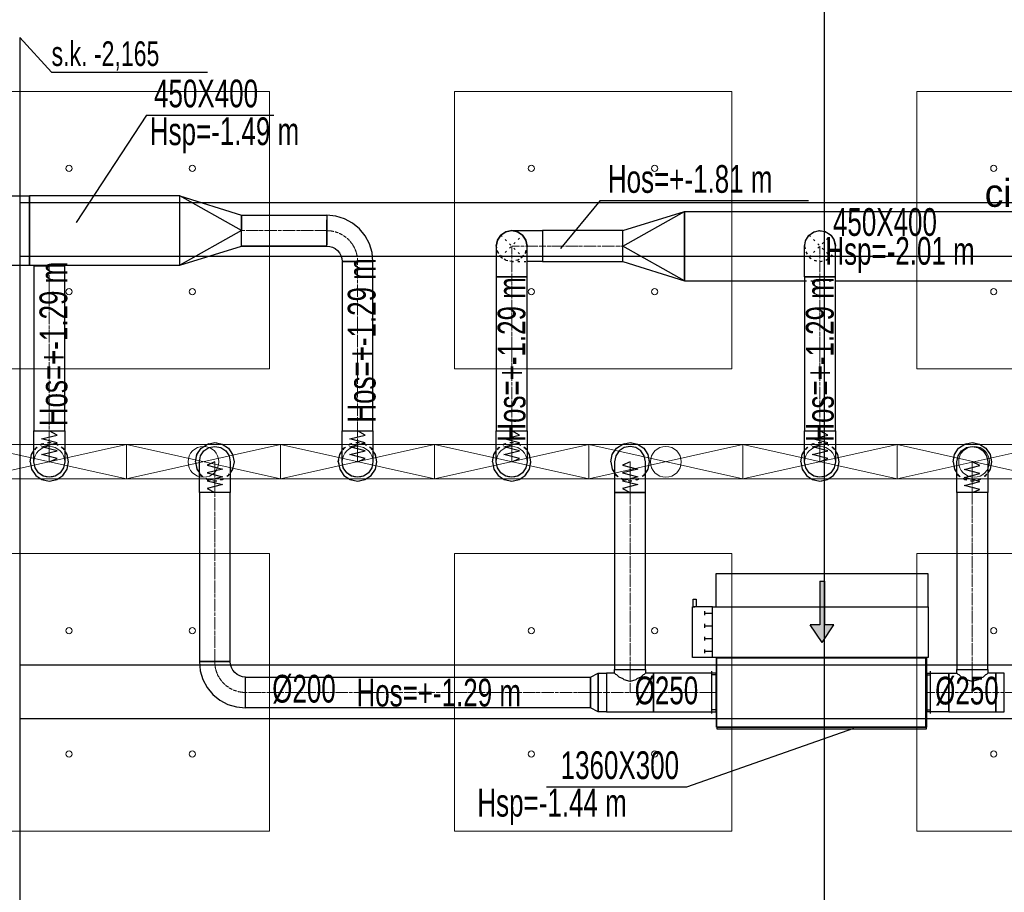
# Model space of a CAD drawing. Header units: centimetres. Extents: x -228435 to 46820, y -89367 to 152985.
# Tile 134 of 252: x -21760 to -15372, y 59203 to 64865. Entities that reach past the tile are written whole.
import ezdxf
from ezdxf.enums import TextEntityAlignment as Align

# ---------------------------------------------------------------- set-up
doc = ezdxf.new("R2010")
doc.units = ezdxf.units.CM
doc.header["$LTSCALE"] = 50
doc.header["$PDMODE"] = 35
doc.header["$PDSIZE"] = 0.1
for name, pattern in [('CADVENT_CENTERLINE', [9.9, 7.4, -1, 0.5, -1]), ('CADVENT_HIDDEN', [0.8, 0.25, -0.55]), ('Kondygnacja  -0_5$0$HIDDEN', [9.525, 6.35, -3.175]), ('Kondygnacja  -0_5$0$HIDDEN2', [4.7625, 3.175, -1.5875]), ('Osie rzutów$0$DASHDOT2', [12.7, 6.35, -3.175, 0, -3.175])]:
    doc.linetypes.add(name, pattern=pattern)
doc.layers.get('0').update_dxf_attribs({"color": 8})
doc.layers.get('DEFPOINTS').update_dxf_attribs({"color": 8})
for name, color, linetype in [('01-103-Went PP_poziom-0_5$0$L_Nawiew', 3, 'Continuous'), ('bgde-nawiewDETAILS', 1, 'Continuous'), ('bgde-nawiewEXP', 1, 'Continuous'), ('bgde-nawiewHIDDEN', 1, 'Continuous'), ('bgde-tekst', 7, 'Continuous'), ('bgde-wywiewSOL', 5, 'Continuous'), ('Kondygnacja  -0_5$0$ARCH_KONSTR_POWYŻEJ RZUTU', 8, 'Kondygnacja  -0_5$0$HIDDEN'), ('Kondygnacja  -0_5$0$ARCH_KONSTR_POWYŻEJ RZUTU_IST', 8, 'Kondygnacja  -0_5$0$HIDDEN2'), ('Osie rzutów$0$ARCH_INFO_OSIE_IST', 8, 'Osie rzutów$0$DASHDOT2'), ('Osie rzutów$0$ARCH_INFO_OSIE_OPISY_IST', 8, 'Continuous')]:
    doc.layers.add(name, color=color, linetype=linetype)
for name, color, linetype, lineweight in [('bgde-nawiewCEN', 7, 'Continuous', 13), ('bgde_AJ_specyfikacja', 2, 'Continuous', 30), ('bgde_nawiewnik', 11, 'Continuous', 5), ('Kondygnacja  -0_5$0$ARCH_INFO_WYMIARY', 8, 'Continuous', 9), ('SU Lampy kwadratowe  -05$0$ARCH_SUFITY_PODWIESZANE', 8, 'Continuous', 9)]:
    doc.layers.add(name, color=color, linetype=linetype, lineweight=lineweight)
doc.styles.add('Kondygnacja  -0_5$0$BIKTS', font='bikromsw.shx', dxfattribs={"width": 0.8})
doc.styles.add('Kondygnacja  -0_5$0$Romans', font='Romans.shx', dxfattribs={"width": 0.7})
doc.dimstyles.new('Kondygnacja  -0_5$0$Wymiary 1-100', dxfattribs={"dimtxt": 12, "dimasz": 10, "dimexe": 5, "dimexo": 0, "dimgap": 4, "dimtad": 1, "dimrnd": 0.5, "dimzin": 12, "dimdsep": 46, "dimtxsty": 'Kondygnacja  -0_5$0$Romans', "dimblk": 'Kondygnacja  -0_5$0$_Oblique', "dimcen": 10, "dimdle": 10, "dimclrt": 55, "dimazin": 0, "dimtfac": 1, "dimtmove": 1, "dimatfit": 3, "dimfxl": 0, "dimtolj": 1, "dimtzin": 0, "dimarcsym": 0})

# ---------------------------------------------------------------- blocks, each defined once
blk = doc.blocks.new('Osie rzutów')
at = {"layer": 'Osie rzutów$0$ARCH_INFO_OSIE_IST', "ltscale": 10}
blk.add_line((10460, 12510), (10460, 4623.26), dxfattribs=at)
blk = doc.blocks.new('SU Lampy kwadratowe  -05$0$moduł sufitu')
at = {"layer": 'SU Lampy kwadratowe  -05$0$ARCH_SUFITY_PODWIESZANE'}
for points in [[(60, -60), (240, -60), (240, -240), (60, -240)], [(360, -60), (540, -60), (540, -240), (360, -240)], [(60, -360), (240, -360), (240, -540), (60, -540)], [(360, -360), (540, -360), (540, -540), (360, -540)]]:
    blk.add_lwpolyline(points, close=True, dxfattribs=at)
for centre in [(110, -110), (190, -110), (410, -110), (490, -110), (110, -190), (190, -190), (410, -190), (490, -190), (110, -410), (190, -410), (410, -410), (490, -410), (110, -490), (190, -490), (410, -490), (490, -490)]:
    blk.add_circle(centre, 2, dxfattribs=at)
blk = doc.blocks.new('SU Lampy kwadratowe  -05')
at = {"layer": 'SU Lampy kwadratowe  -05$0$ARCH_SUFITY_PODWIESZANE'}
for p in [(9860, 11000), (10460, 11000)]:
    blk.add_blockref('SU Lampy kwadratowe  -05$0$moduł sufitu', p, dxfattribs=at)
blk = doc.blocks.new('Kondygnacja  -0_5$0$konstrukcja istniejąca -0.5')
at = {"layer": 'Kondygnacja  -0_5$0$ARCH_KONSTR_POWYŻEJ RZUTU_IST', "ltscale": 10}
for points in [[(9938, 10975), (9938, 9825)], [(9938, 10567.89), (10982, 10567.89)], [(10982, 10532.89), (9938, 10532.89)]]:
    blk.add_lwpolyline(points, dxfattribs=at)
at = {"layer": 'Kondygnacja  -0_5$0$ARCH_KONSTR_POWYŻEJ RZUTU_IST'}
blk.add_lwpolyline([(9938, 10975), (9958.69, 10952.53), (10059.84, 10952.53)], dxfattribs=at)
at = {"layer": 'Kondygnacja  -0_5$0$ARCH_KONSTR_POWYŻEJ RZUTU_IST', "ltscale": 10, "elevation": 0}
for points in [[(9938, 10867.89), (10982, 10867.89)], [(10982, 10832.89), (9938, 10832.89)]]:
    blk.add_lwpolyline(points, dxfattribs=at)
at = {"layer": 'Kondygnacja  -0_5$0$ARCH_KONSTR_POWYŻEJ RZUTU_IST', "style": 'Kondygnacja  -0_5$0$BIKTS', "width": 0.7}
blk.add_text('s.k. -2,165', height=16, dxfattribs=at).set_placement((9958.69, 10956.46))
blk = doc.blocks.new('Kondygnacja  -0_5$0$_Oblique')
at = {"color": 0, "linetype": 'ByBlock', "lineweight": -2}
blk.add_line((-0.5, -0.5), (0.5, 0.5), dxfattribs=at)
blk = doc.blocks.new('*D212')
at = {"layer": 'DEFPOINTS', "color": 0}
for p in [(-30586.3, 81900), (-30681.1, 12489.5), (9064, 12489.5)]:
    blk.add_point(p, dxfattribs=at)
at = {"layer": 'Kondygnacja  -0_5$0$ARCH_INFO_WYMIARY', "color": 0, "lineweight": -2}
for p, q in [((-30673.1, 81900), (-30686.1, 81900)), ((-30681.1, 81910), (-30681.1, 12479.5)), ((-30673.1, 12489.5), (-30686.1, 12489.5))]:
    blk.add_line(p, q, dxfattribs=at)
at = {"layer": 'Kondygnacja  -0_5$0$ARCH_INFO_WYMIARY', "color": 0, "lineweight": -2, "xscale": 10, "yscale": 10, "zscale": 10}
for p, rotation in [((-30681.1, 81900), 90), ((-30681.1, 12489.5), 270)]:
    blk.add_blockref('Kondygnacja  -0_5$0$_Oblique', p, dxfattribs=dict(at, rotation=rotation))
at = {"layer": 'Kondygnacja  -0_5$0$ARCH_INFO_WYMIARY', "color": 55, "insert": (-30691.1, 47194.8), "char_height": 12, "attachment_point": 5, "rotation": 90, "style": 'Kondygnacja  -0_5$0$Romans'}
blk.add_mtext('\\A1;69410.5', dxfattribs=at)
blk = doc.blocks.new('*a384')
at = {"layer": 'bgde-tekst'}
blk.add_line((0, 0), (827, 0), dxfattribs=at)
blk = doc.blocks.new('*a392')
at = {"layer": 'bgde-tekst'}
blk.add_line((0, 0), (911, 0), dxfattribs=at)
blk = doc.blocks.new('*a448')
at = {"layer": 'bgde-tekst'}
blk.add_line((0, 0), (1352, 0), dxfattribs=at)
blk = doc.blocks.new('A$C066D7839')
at = {"layer": 'bgde_nawiewnik'}
for p, q in [((-50, -11.15), (-50, 11.15)), ((-50, 11.15), (50, 11.15)), ((-50, -11.15), (50, 11.15)), ((50, -11.15), (-50, 11.15)), ((50, 11.15), (50, -11.15)), ((50, -11.15), (-50, -11.15))]:
    blk.add_line(p, q, dxfattribs=at)
blk.add_circle((0, 0), 10, dxfattribs=at)
blk = doc.blocks.new('A$C5B3E7367')
at = {"layer": '01-103-Went PP_poziom-0_5$0$L_Nawiew'}
h = blk.add_hatch(color=256, dxfattribs=at)
h.paths.add_polyline_path([(215, 704), (215, 674), (331.7, 674), (331.7, 612.1), (445.9, 689), (331.7, 765.9), (331.7, 704)])
h.paths.add_polyline_path([(48.3, 704), (48.3, 674), (215, 674), (215, 704)])
for p, q in [((215, 1525), (165, 1525)), ((165, 1525), (165, 1505)), ((165, 1505), (215, 1505)), ((215, 1400), (215, 1530)), ((545, 1530), (215, 1530)), ((215, 1530), (215, 1515)), ((545, 1400), (545, 1530)), ((243.8, 1452), (268.8, 1452)), ((256.2, 1452), (256.2, 1400)), ((326.2, 1452), (351.2, 1452)), ((338.8, 1452), (338.8, 1400)), ((408.8, 1452), (433.8, 1452)), ((421.2, 1452), (421.2, 1400)), ((491.2, 1452), (516.2, 1452)), ((503.8, 1452), (503.8, 1400)), ((0, 1378), (215, 1378)), ((0, 0), (0, 1378)), ((545, 1400), (215, 1400)), ((215, 1400), (215, 1378)), ((215, 1378), (215, 0)), ((545, 0), (545, 1400)), ((48.3, 704), (331.7, 704)), ((48.3, 704), (48.3, 674)), ((445.9, 689), (331.7, 765.9)), ((331.7, 704), (331.7, 765.9)), ((48.3, 674), (331.7, 674)), ((445.9, 689), (331.7, 612.1)), ((331.7, 612.1), (331.7, 674)), ((215, 0), (0, 0)), ((215, 0), (545, 0))]:
    blk.add_line(p, q, dxfattribs=at)
blk = doc.blocks.new('A$C53CA46B8')
at = {"layer": 'bgde-wywiewSOL'}
for p, q in [((112.9, 511.1), (-162.1, 511.1)), ((-137.1, 481.1), (-137.1, 511.1)), ((87.9, 481.1), (87.9, 511.1)), ((200.4, 481.1), (-249.6, 481.1)), ((-249.6, 481.1), (-249.6, -878.9)), ((200.4, 481.1), (200.4, -878.9)), ((200.4, -878.9), (-249.6, -878.9)), ((-137.1, -878.9), (-137.1, -908.9)), ((87.9, -878.9), (87.9, -908.9)), ((112.9, -908.9), (-162.1, -908.9))]:
    blk.add_line(p, q, dxfattribs=at)
at = {"layer": '01-103-Went PP_poziom-0_5$0$L_Nawiew'}
blk.add_blockref('A$C5B3E7367', (-794.6, -893.9), dxfattribs=at)

msp = doc.modelspace()

# ---------------------------------------------------------------- linework, layer by layer
at = {"layer": 'bgde-nawiewCEN', "linetype": 'CADVENT_CENTERLINE', "ltscale": 0.06}
for p, q in [((-20320.855, 63496.017), (-19767.838, 63496.017)), ((-18567.838, 63196.213), (-18567.838, 63396.213)), ((-18367.838, 63396.213), (-18567.838, 63396.213)), ((-18367.838, 63396.213), (-17847.16, 63396.213)), ((-16567.838, 63196.213), (-16567.838, 63396.213)), ((-21567.838, 63271.017), (-21567.838, 63267.017)), ((-21567.838, 63267.017), (-21567.838, 62196.041)), ((-19567.838, 63296.017), (-19567.838, 62196.041)), ((-18567.838, 63196.213), (-18567.838, 62196.041)), ((-16567.838, 63196.213), (-16567.838, 62196.041)), ((-21567.838, 62196.041), (-21567.838, 62177.345)), ((-21567.838, 62177.345), (-21567.838, 62126.234)), ((-19567.838, 62196.041), (-19567.838, 62177.345)), ((-19567.838, 62177.345), (-19567.838, 62126.234)), ((-18567.838, 62196.041), (-18567.838, 62177.345)), ((-18567.838, 62177.345), (-18567.838, 62126.234)), ((-16567.838, 62196.041), (-16567.838, 62177.345)), ((-16567.838, 62177.345), (-16567.838, 62126.234)), ((-21567.838, 62126.234), (-21567.838, 62098.441)), ((-21567.838, 62098.441), (-21567.838, 62074.915)), ((-19567.838, 62126.234), (-19567.838, 62098.441)), ((-19567.838, 62098.441), (-19567.838, 62074.915)), ((-18567.838, 62126.234), (-18567.838, 62098.441)), ((-18567.838, 62098.441), (-18567.838, 62074.915)), ((-16567.838, 62126.234), (-16567.838, 62098.441)), ((-16567.838, 62098.441), (-16567.838, 62074.915)), ((-21567.838, 62074.915), (-21567.838, 62055.3)), ((-21567.838, 62055.3), (-21567.838, 62039.241)), ((-21567.838, 62039.241), (-21567.838, 62026.382)), ((-19567.838, 62074.915), (-19567.838, 62055.3)), ((-19567.838, 62055.3), (-19567.838, 62039.241)), ((-19567.838, 62039.241), (-19567.838, 62026.382)), ((-18567.838, 62074.915), (-18567.838, 62055.3)), ((-18567.838, 62055.3), (-18567.838, 62039.241)), ((-18567.838, 62039.241), (-18567.838, 62026.382)), ((-16567.838, 62074.915), (-16567.838, 62055.3)), ((-16567.838, 62055.3), (-16567.838, 62039.241)), ((-16567.838, 62039.241), (-16567.838, 62026.382)), ((-21567.838, 62026.382), (-21567.838, 62016.367)), ((-21567.838, 62016.367), (-21567.838, 62008.841)), ((-21567.838, 62008.841), (-21567.838, 62003.448)), ((-21567.838, 62003.448), (-21567.838, 61999.834)), ((-21567.838, 61999.834), (-21567.838, 61997.641)), ((-21567.838, 61997.641), (-21567.838, 61996.515)), ((-21567.838, 61996.515), (-21567.838, 61996.041)), ((-20494.245, 61995.567), (-20494.245, 61996.041)), ((-20494.245, 61994.441), (-20494.245, 61995.567)), ((-20494.245, 61992.248), (-20494.245, 61994.441)), ((-20494.245, 61988.634), (-20494.245, 61992.248)), ((-20494.245, 61983.241), (-20494.245, 61988.634)), ((-20494.245, 61975.715), (-20494.245, 61983.241)), ((-20494.245, 61965.7), (-20494.245, 61975.715)), ((-20494.245, 61952.841), (-20494.245, 61965.7)), ((-19567.838, 62026.382), (-19567.838, 62016.367)), ((-19567.838, 62016.367), (-19567.838, 62008.841)), ((-19567.838, 62008.841), (-19567.838, 62003.448)), ((-19567.838, 62003.448), (-19567.838, 61999.834)), ((-19567.838, 61999.834), (-19567.838, 61997.641)), ((-19567.838, 61997.641), (-19567.838, 61996.515)), ((-19567.838, 61996.515), (-19567.838, 61996.041)), ((-18567.838, 62026.382), (-18567.838, 62016.367)), ((-18567.838, 62016.367), (-18567.838, 62008.841)), ((-18567.838, 62008.841), (-18567.838, 62003.448)), ((-18567.838, 62003.448), (-18567.838, 61999.834)), ((-18567.838, 61999.834), (-18567.838, 61997.641)), ((-18567.838, 61997.641), (-18567.838, 61996.515)), ((-18567.838, 61996.515), (-18567.838, 61996.041)), ((-17800.015, 61995.567), (-17800.015, 61996.041)), ((-17800.015, 61994.441), (-17800.015, 61995.567)), ((-17800.015, 61992.248), (-17800.015, 61994.441)), ((-17800.015, 61988.634), (-17800.015, 61992.248)), ((-17800.015, 61983.241), (-17800.015, 61988.634)), ((-17800.015, 61975.715), (-17800.015, 61983.241)), ((-17800.015, 61965.7), (-17800.015, 61975.715)), ((-17800.015, 61952.841), (-17800.015, 61965.7)), ((-16567.838, 62026.382), (-16567.838, 62016.367)), ((-16567.838, 62016.367), (-16567.838, 62008.841)), ((-16567.838, 62008.841), (-16567.838, 62003.448)), ((-16567.838, 62003.448), (-16567.838, 61999.834)), ((-16567.838, 61999.834), (-16567.838, 61997.641)), ((-16567.838, 61997.641), (-16567.838, 61996.515)), ((-16567.838, 61996.515), (-16567.838, 61996.041)), ((-15579.634, 61996.041), (-15579.634, 61995.567)), ((-15579.634, 61995.567), (-15579.634, 61994.441)), ((-15579.634, 61994.441), (-15579.634, 61992.248)), ((-15579.634, 61992.248), (-15579.634, 61988.634)), ((-15579.634, 61988.634), (-15579.634, 61983.241)), ((-15579.634, 61983.241), (-15579.634, 61975.715)), ((-15579.634, 61975.715), (-15579.634, 61965.7)), ((-15579.634, 61965.7), (-15579.634, 61952.841)), ((-20494.245, 61936.782), (-20494.245, 61952.841)), ((-20494.245, 61917.167), (-20494.245, 61936.782)), ((-20494.245, 61893.641), (-20494.245, 61917.167)), ((-17800.015, 61936.782), (-17800.015, 61952.841)), ((-17800.015, 61917.167), (-17800.015, 61936.782)), ((-17800.015, 61893.641), (-17800.015, 61917.167)), ((-15579.634, 61952.841), (-15579.634, 61936.782)), ((-15579.634, 61936.782), (-15579.634, 61917.167)), ((-15579.634, 61917.167), (-15579.634, 61893.641)), ((-20494.245, 61865.848), (-20494.245, 61893.641)), ((-20494.245, 61814.737), (-20494.245, 61865.848)), ((-17800.015, 61865.848), (-17800.015, 61893.641)), ((-17800.015, 61814.737), (-17800.015, 61865.848)), ((-15579.634, 61893.641), (-15579.634, 61865.848)), ((-15579.634, 61865.848), (-15579.634, 61814.737)), ((-20494.245, 61796.041), (-20494.245, 61814.737)), ((-20494.245, 60699.264), (-20494.245, 61796.041)), ((-17800.015, 61796.041), (-17800.015, 61814.737)), ((-17800.015, 60649.264), (-17800.015, 61796.041)), ((-15579.634, 61814.737), (-15579.634, 61796.041)), ((-15579.634, 60649.264), (-15579.634, 61796.041)), ((-17800.015, 60649.264), (-17800.015, 60499.264)), ((-15579.634, 60649.264), (-15579.634, 60499.264)), ((-18056.015, 60499.264), (-20294.245, 60499.264)), ((-17953.015, 60499.264), (-18056.015, 60499.264)), ((-17953.015, 60499.264), (-17800.015, 60499.264)), ((-17800.015, 60499.264), (-17647.015, 60499.264)), ((-17647.015, 60499.264), (-17240.634, 60499.264)), ((-17236.634, 60499.264), (-17240.634, 60499.264)), ((-15876.634, 60499.264), (-15872.634, 60499.264)), ((-15732.634, 60499.264), (-15872.634, 60499.264)), ((-15579.634, 60499.264), (-15732.634, 60499.264)), ((-15426.634, 60499.264), (-15579.634, 60499.264)), ((-15426.634, 60499.264), (-15323.634, 60499.264))]:
    msp.add_line(p, q, dxfattribs=at)
msp.add_arc((-19767.838, 63296.017), 200, 0, 90, dxfattribs=at)
at = {"layer": 'bgde-nawiewCEN', "linetype": 'CADVENT_CENTERLINE', "ltscale": 0.06, "extrusion": (0, 0, -1)}
msp.add_arc((20294.245, 60699.264), 200, 270, 0, dxfattribs=at)
at = {"layer": 'bgde-nawiewDETAILS', "linetype": 'CADVENT_HIDDEN'}
for p, q in [((-18638.549, 63325.502), (-18497.127, 63466.923)), ((-18638.549, 63466.923), (-18497.127, 63325.502)), ((-16638.549, 63325.502), (-16497.127, 63466.923)), ((-16638.549, 63466.923), (-16497.127, 63325.502))]:
    msp.add_line(p, q, dxfattribs=at)
at = {"layer": 'bgde-nawiewEXP', "linetype": 'Continuous'}
for points in [[(-22165.943, 63271.017), (-20720.855, 63271.017), (-20720.855, 63721.017), (-21695.43, 63721.017), (-21695.43, 63271.017)], [(-22165.943, 63271.017), (-22165.943, 63721.017), (-21695.43, 63721.017)], [(-21695.432, 63271.017), (-21695.432, 63721.017)], [(-20720.855, 63271.017), (-20720.855, 63721.017), (-20320.855, 63596.017), (-20320.855, 63496.017), (-20720.855, 63721.017)], [(-20320.855, 63396.017), (-20320.855, 63596.017), (-19767.838, 63596.017), (-19767.838, 63534.285)], [(-19767.838, 63396.017), (-19748.329, 63394.095), (-19729.57, 63388.405), (-19712.281, 63379.164), (-19697.127, 63366.728), (-19684.691, 63351.574), (-19675.45, 63334.285), (-19669.76, 63315.526), (-19667.838, 63296.017), (-19467.838, 63296.017), (-19473.603, 63354.544), (-19490.674, 63410.822), (-19518.397, 63462.688), (-19555.706, 63508.149), (-19601.167, 63545.458), (-19653.033, 63573.181), (-19709.311, 63590.252), (-19767.838, 63596.017), (-19767.838, 63496.017)], [(-19767.838, 63534.285), (-19767.838, 63566.728)], [(-17847.16, 63296.213), (-17847.16, 63496.213), (-17447.16, 63621.213), (-17447.16, 63171.213), (-17847.16, 63396.213), (-17447.16, 63621.213), (-3417.4, 63621.213), (-3417.4, 63171.213), (-4467.838, 63171.213)], [(-17447.16, 63171.213), (-17447.16, 63621.213)], [(-19767.838, 63496.017), (-19767.838, 63534.285)], [(-19767.838, 63534.285), (-19767.838, 63496.017)], [(-19767.838, 63496.017), (-19767.838, 63457.749)], [(-19767.838, 63396.017), (-19767.838, 63496.017)], [(-19767.838, 63457.749), (-19767.838, 63496.017)], [(-19767.838, 63425.306), (-19767.838, 63457.749)], [(-19767.838, 63457.749), (-19767.838, 63425.306)], [(-18567.838, 63496.213), (-18367.838, 63496.213), (-18367.838, 63296.213), (-18467.838, 63296.213)], [(-16667.838, 63196.213), (-16467.838, 63196.213), (-16467.838, 63396.213), (-16475.45, 63434.481), (-16477.454, 63437.48)], [(-16666.475, 63399.504), (-16662.073, 63429.675), (-16642.094, 63463.19), (-16639.202, 63465.346)], [(-16660.226, 63434.481), (-16638.549, 63466.923), (-16606.106, 63488.6), (-16609.106, 63486.596)], [(-16660.226, 63434.481), (-16638.549, 63466.923), (-16613.197, 63483.863)], [(-16635.257, 63468.287), (-16610.81, 63486.509), (-16572.985, 63496.08), (-16569.415, 63495.559)], [(-16606.106, 63488.6), (-16567.838, 63496.213), (-16537.934, 63490.264)], [(-16606.106, 63488.6), (-16567.838, 63496.213), (-16529.57, 63488.6), (-16533.108, 63489.304)], [(-16564.546, 63494.849), (-16534.375, 63490.448), (-16500.86, 63470.469), (-16498.705, 63467.576)], [(-16529.57, 63488.6), (-16497.127, 63466.923), (-16480.188, 63441.571)], [(-16529.57, 63488.6), (-16497.127, 63466.923), (-16475.45, 63434.481), (-16467.838, 63396.213)], [(-16495.764, 63463.631), (-16477.542, 63439.185), (-16467.971, 63401.359), (-16468.491, 63397.79)], [(-20320.855, 63396.017), (-19767.838, 63396.017)], [(-19767.838, 63396.017), (-20320.855, 63396.017)], [(-19767.838, 63425.306), (-19767.838, 63403.629)], [(-19767.838, 63396.017), (-19767.838, 63425.306)], [(-16667.838, 63396.213), (-16660.226, 63434.481), (-16660.93, 63430.943)], [(-16667.838, 63196.213), (-16667.838, 63396.213), (-16661.89, 63426.117)], [(-21667.838, 63267.017), (-21467.838, 63267.017), (-21467.838, 63271.017)], [(-21667.838, 63267.017), (-21667.838, 63271.017)], [(-17847.16, 63296.213), (-17447.16, 63171.213), (-16667.838, 63171.213)], [(-16467.838, 63171.213), (-14567.838, 63171.213)], [(-20619.245, 61996.041), (-20609.73, 62043.877), (-20582.633, 62084.429), (-20542.08, 62111.526), (-20494.245, 62121.041), (-20446.409, 62111.526), (-20405.856, 62084.429), (-20378.76, 62043.877), (-20369.245, 61996.041), (-20378.76, 61948.206), (-20394.245, 61925.031)], [(-17925.015, 61996.041), (-17915.5, 62043.877), (-17888.404, 62084.429), (-17847.851, 62111.526), (-17800.015, 62121.041), (-17752.18, 62111.526), (-17711.627, 62084.429), (-17684.531, 62043.877), (-17675.015, 61996.041), (-17684.531, 61948.206), (-17700.015, 61925.031)], [(-15704.634, 61996.041), (-15695.119, 62043.877), (-15668.023, 62084.429), (-15627.47, 62111.526), (-15579.634, 62121.041), (-15531.799, 62111.526), (-15491.246, 62084.429), (-15464.149, 62043.877), (-15454.634, 61996.041), (-15464.149, 61948.206), (-15479.634, 61925.031)], [(-21692.838, 61996.041), (-21683.323, 61948.206), (-21656.226, 61907.653), (-21615.674, 61880.556), (-21567.838, 61871.041), (-21520.003, 61880.556), (-21479.45, 61907.653), (-21452.353, 61948.206), (-21442.838, 61996.041), (-21452.353, 62043.877), (-21467.838, 62067.051)], [(-21692.838, 61996.041), (-21683.323, 62043.877), (-21667.838, 62067.051)], [(-19692.838, 61996.041), (-19683.323, 61948.206), (-19656.226, 61907.653), (-19615.674, 61880.556), (-19567.838, 61871.041), (-19520.003, 61880.556), (-19479.45, 61907.653), (-19452.353, 61948.206), (-19442.838, 61996.041), (-19452.353, 62043.877), (-19467.838, 62067.051)], [(-19692.838, 61996.041), (-19683.323, 62043.877), (-19667.838, 62067.051)], [(-18692.838, 61996.041), (-18683.323, 61948.206), (-18656.226, 61907.653), (-18615.674, 61880.556), (-18567.838, 61871.041), (-18520.003, 61880.556), (-18479.45, 61907.653), (-18452.353, 61948.206), (-18442.838, 61996.041), (-18452.353, 62043.877), (-18467.838, 62067.051)], [(-18692.838, 61996.041), (-18683.323, 62043.877), (-18667.838, 62067.051)], [(-16692.838, 61996.041), (-16683.323, 61948.206), (-16656.226, 61907.653), (-16615.674, 61880.556), (-16567.838, 61871.041), (-16520.003, 61880.556), (-16479.45, 61907.653), (-16452.353, 61948.206), (-16442.838, 61996.041), (-16452.353, 62043.877), (-16467.838, 62067.051)], [(-16692.838, 61996.041), (-16683.323, 62043.877), (-16667.838, 62067.051)], [(-20619.245, 61996.041), (-20609.73, 61948.206), (-20594.245, 61925.031)], [(-17925.015, 61996.041), (-17915.5, 61948.206), (-17900.015, 61925.031)], [(-15704.634, 61996.041), (-15695.119, 61948.206), (-15679.634, 61925.031)], [(-17900.015, 60624.264), (-17900.015, 60649.264), (-17700.015, 60649.264), (-17700.015, 60624.264)], [(-17240.634, 60374.264), (-17240.634, 60624.264), (-17236.634, 60624.264)], [(-15876.634, 60374.264), (-15872.634, 60374.264), (-15872.634, 60624.264), (-15876.634, 60624.264)], [(-15732.634, 60374.264), (-15732.634, 60624.264), (-15679.634, 60624.264), (-15679.634, 60649.264), (-15479.634, 60649.264), (-15479.634, 60624.264), (-15487.246, 60616.652), (-15493.639, 60614.749), (-15508.924, 60599.465), (-15535.38, 60587.653), (-15541.366, 60581.667), (-15579.634, 60570.275), (-15617.903, 60581.667), (-15623.889, 60587.653), (-15650.345, 60599.465), (-15665.63, 60614.749), (-15672.022, 60616.652), (-15679.634, 60624.264)], [(-15732.634, 60374.264), (-15426.634, 60374.264), (-15426.634, 60624.264), (-15479.634, 60624.264)], [(-17240.634, 60374.264), (-17236.634, 60374.264)]]:
    msp.add_lwpolyline(points, dxfattribs=at)
for points in [[(-20720.855, 63271.017), (-20320.855, 63396.017), (-20320.855, 63496.017)], [(-18667.838, 63196.213), (-18467.838, 63196.213), (-18467.838, 63396.213), (-18475.45, 63434.481), (-18497.127, 63466.923), (-18529.57, 63488.6), (-18567.838, 63496.213), (-18606.106, 63488.6), (-18638.549, 63466.923), (-18660.226, 63434.481), (-18667.838, 63396.213), (-18667.838, 63235.231)], [(-18667.838, 63396.213), (-18660.226, 63434.481), (-18638.549, 63466.923), (-18606.106, 63488.6), (-18567.838, 63496.213), (-18529.57, 63488.6), (-18497.127, 63466.923), (-18475.45, 63434.481), (-18467.838, 63396.213), (-18475.45, 63434.481), (-18497.127, 63466.923), (-18529.57, 63488.6), (-18567.838, 63496.213), (-18606.106, 63488.6), (-18638.549, 63466.923), (-18660.226, 63434.481)], [(-18367.838, 63296.213), (-17847.16, 63296.213), (-17847.16, 63496.213), (-18367.838, 63496.213), (-18367.838, 63303.825)], [(-21667.838, 62196.041), (-21467.838, 62196.041), (-21467.838, 63267.017), (-21667.838, 63267.017)], [(-19667.838, 62196.041), (-19467.838, 62196.041), (-19467.838, 63296.017), (-19667.838, 63296.017)], [(-18667.838, 62196.041), (-18467.838, 62196.041), (-18467.838, 63196.212), (-18667.838, 63196.212)], [(-16667.838, 62196.041), (-16467.838, 62196.041), (-16467.838, 63196.212), (-16667.838, 63196.212)], [(-21667.838, 61996.041), (-21667.838, 62196.041), (-21467.838, 62196.041), (-21467.838, 61996.041), (-21475.45, 61957.773), (-21497.127, 61925.33), (-21529.57, 61903.653), (-21567.838, 61896.041), (-21606.106, 61903.653), (-21638.549, 61925.33), (-21660.226, 61957.773)], [(-19667.838, 61996.041), (-19667.838, 62196.041), (-19467.838, 62196.041), (-19467.838, 61996.041), (-19475.45, 61957.773), (-19497.127, 61925.33), (-19529.57, 61903.653), (-19567.838, 61896.041), (-19606.106, 61903.653), (-19638.549, 61925.33), (-19660.226, 61957.773)], [(-18667.838, 62003.448), (-18667.838, 62196.041), (-18467.838, 62196.041), (-18467.838, 61996.041), (-18475.45, 61957.773), (-18497.127, 61925.33), (-18529.57, 61903.653), (-18567.838, 61896.041), (-18606.106, 61903.653), (-18638.549, 61925.33), (-18660.226, 61957.773), (-18667.838, 61996.041), (-18667.838, 61999.834)], [(-16667.838, 62026.382), (-16667.838, 62196.041), (-16467.838, 62196.041), (-16467.838, 61996.041), (-16475.45, 61957.773), (-16497.127, 61925.33), (-16529.57, 61903.653), (-16567.838, 61896.041), (-16606.106, 61903.653), (-16638.549, 61925.33), (-16660.226, 61957.773), (-16667.838, 61996.041), (-16667.838, 62016.367)], [(-20594.245, 60699.264), (-20394.245, 60699.264), (-20394.245, 61796.041), (-20594.245, 61796.041), (-20594.245, 61996.041), (-20586.633, 62034.309), (-20564.955, 62066.752), (-20532.513, 62088.429), (-20494.245, 62096.041), (-20455.976, 62088.429), (-20423.534, 62066.752), (-20401.857, 62034.309), (-20394.245, 61996.041), (-20394.245, 61796.041), (-20594.245, 61796.041)], [(-17900.015, 61796.041), (-17700.015, 61796.041), (-17700.015, 61996.041), (-17707.628, 62034.309), (-17729.305, 62066.752), (-17761.747, 62088.429), (-17800.015, 62096.041), (-17838.284, 62088.429), (-17870.726, 62066.752), (-17892.403, 62034.309), (-17900.015, 61996.041), (-17900.015, 61814.737)], [(-15679.634, 61796.041), (-15679.634, 61996.041), (-15672.022, 62034.309), (-15650.345, 62066.752), (-15617.903, 62088.429), (-15579.634, 62096.041), (-15541.366, 62088.429), (-15508.924, 62066.752), (-15487.246, 62034.309), (-15479.634, 61996.041), (-15479.634, 61796.041), (-15672.022, 61796.041)], [(-17900.015, 60649.264), (-17700.015, 60649.264), (-17700.015, 61796.041), (-17900.015, 61796.041)], [(-15679.634, 60649.264), (-15479.634, 60649.264), (-15479.634, 61796.041), (-15679.634, 61796.041)], [(-20594.245, 60699.264), (-20588.48, 60640.737), (-20571.409, 60584.459), (-20543.686, 60532.593), (-20506.377, 60487.132), (-20460.916, 60449.823), (-20409.05, 60422.1), (-20352.772, 60405.029), (-20294.245, 60399.264), (-20294.245, 60599.264), (-20313.754, 60601.186), (-20332.513, 60606.876), (-20349.802, 60616.117), (-20364.955, 60628.554), (-20377.392, 60643.707), (-20386.633, 60660.996), (-20392.323, 60679.755), (-20394.245, 60699.264), (-20586.633, 60699.264)], [(-17236.634, 60264.264), (-15876.634, 60264.264), (-15876.634, 60274.264), (-17236.634, 60274.264), (-17236.634, 60724.264), (-15876.634, 60724.264), (-15876.634, 60274.264), (-17236.634, 60274.264)], [(-18056.015, 60399.264), (-18056.015, 60599.264), (-18007.858, 60624.264), (-18007.858, 60374.264)], [(-18007.858, 60374.264), (-18007.858, 60624.264), (-17953.016, 60624.264), (-17953.016, 60374.264)], [(-17953.015, 60374.264), (-17647.015, 60374.264), (-17647.015, 60624.264), (-17700.015, 60624.264), (-17707.628, 60616.652), (-17714.02, 60614.749), (-17729.305, 60599.465), (-17755.761, 60587.653), (-17761.747, 60581.667), (-17800.015, 60570.275), (-17838.284, 60581.667), (-17844.27, 60587.653), (-17870.726, 60599.465), (-17886.011, 60614.749), (-17892.403, 60616.652), (-17900.015, 60624.264), (-17953.015, 60624.264), (-17953.015, 60383.779)], [(-17647.015, 60374.264), (-17240.635, 60374.264), (-17240.635, 60624.264), (-17647.015, 60624.264), (-17647.015, 60383.779)], [(-15872.634, 60374.264), (-15872.634, 60624.264), (-15732.635, 60624.264), (-15732.635, 60374.264)], [(-15426.634, 60374.264), (-15371.792, 60374.264), (-15371.792, 60624.264), (-15426.634, 60624.264), (-15426.634, 60383.779)], [(-20294.245, 60399.264), (-20294.245, 60599.264), (-18056.016, 60599.264), (-18056.016, 60399.264)]]:
    msp.add_lwpolyline(points, close=True, dxfattribs=at)
at = {"layer": 'bgde-nawiewEXP'}
for points in [[(-21567.838, 61996.041), (-21517.838, 62017.339), (-21617.838, 62042.701), (-21517.838, 62067.921), (-21617.838, 62093.206), (-21517.838, 62118.741), (-21617.838, 62144.1), (-21517.838, 62169.559), (-21567.838, 62196.041)], [(-19567.838, 61996.041), (-19517.838, 62017.339), (-19617.838, 62042.701), (-19517.838, 62067.921), (-19617.838, 62093.206), (-19517.838, 62118.741), (-19617.838, 62144.1), (-19517.838, 62169.559), (-19567.838, 62196.041)], [(-18567.838, 61996.041), (-18517.838, 62017.339), (-18617.838, 62042.701), (-18517.838, 62067.921), (-18617.838, 62093.206), (-18517.838, 62118.741), (-18617.838, 62144.1), (-18517.838, 62169.559), (-18567.838, 62196.041)], [(-16567.838, 61996.041), (-16517.838, 62017.339), (-16617.838, 62042.701), (-16517.838, 62067.921), (-16617.838, 62093.206), (-16517.838, 62118.741), (-16617.838, 62144.1), (-16517.838, 62169.559), (-16567.838, 62196.041)], [(-20494.245, 61996.041), (-20544.245, 61974.743), (-20444.245, 61949.382), (-20544.245, 61924.161), (-20444.245, 61898.876), (-20544.245, 61873.341), (-20444.245, 61847.982), (-20544.245, 61822.523), (-20494.245, 61796.041)], [(-17800.015, 61996.041), (-17850.015, 61974.743), (-17750.015, 61949.382), (-17850.015, 61924.161), (-17750.015, 61898.876), (-17850.015, 61873.341), (-17750.015, 61847.982), (-17850.015, 61822.523), (-17800.015, 61796.041)], [(-15579.634, 61796.041), (-15529.634, 61816.137), (-15629.634, 61842.233), (-15529.634, 61868.265), (-15629.634, 61894.526), (-15529.634, 61920.598), (-15629.634, 61946.018), (-15529.634, 61971.041), (-15579.634, 61996.041)]]:
    msp.add_lwpolyline(points, dxfattribs=at)
at = {"layer": 'bgde-nawiewHIDDEN', "linetype": 'CADVENT_HIDDEN'}
for points in [[(-21695.43, 63271.017), (-21695.428, 63271.017), (-21695.428, 63721.017), (-21695.43, 63721.017)], [(-16639.202, 63465.346), (-16635.257, 63468.287)], [(-16613.197, 63483.863), (-16609.106, 63486.596)], [(-16569.415, 63495.559), (-16564.546, 63494.849)], [(-16537.934, 63490.264), (-16533.108, 63489.304)], [(-16498.705, 63467.576), (-16495.764, 63463.631)], [(-16480.188, 63441.571), (-16477.454, 63437.48)], [(-16667.838, 63396.213), (-16660.226, 63357.944), (-16638.549, 63325.502), (-16606.106, 63303.825), (-16567.838, 63296.213), (-16529.57, 63303.825), (-16497.127, 63325.502), (-16475.45, 63357.944), (-16467.838, 63396.213)], [(-16667.706, 63391.066), (-16666.475, 63399.504)], [(-16667.706, 63391.066), (-16658.134, 63353.24), (-16634.816, 63321.956), (-16601.301, 63301.978), (-16562.692, 63296.345), (-16524.866, 63305.916), (-16493.582, 63329.235), (-16473.603, 63362.75), (-16468.491, 63397.79)], [(-16661.89, 63426.117), (-16660.93, 63430.943)], [(-21667.838, 63271.017), (-21467.838, 63271.017)], [(-18567.838, 63296.213), (-18467.838, 63296.213)], [(-16667.838, 63171.213), (-16467.838, 63171.213)], [(-21692.838, 61996.041), (-21683.323, 61948.206), (-21656.226, 61907.653), (-21615.674, 61880.556), (-21567.838, 61871.041), (-21520.003, 61880.556), (-21479.45, 61907.653), (-21452.353, 61948.206), (-21442.838, 61996.041), (-21452.353, 62043.877), (-21479.45, 62084.429), (-21520.003, 62111.526), (-21567.838, 62121.041), (-21615.674, 62111.526), (-21656.226, 62084.429), (-21667.838, 62067.051)], [(-21692.838, 61996.041), (-21683.323, 62043.877), (-21656.226, 62084.429), (-21615.674, 62111.526), (-21567.838, 62121.041), (-21520.003, 62111.526), (-21479.45, 62084.429), (-21467.838, 62067.051)], [(-20619.245, 61996.041), (-20609.73, 62043.877), (-20582.633, 62084.429), (-20542.08, 62111.526), (-20494.245, 62121.041), (-20446.409, 62111.526), (-20405.856, 62084.429), (-20378.76, 62043.877), (-20369.245, 61996.041), (-20378.76, 61948.206), (-20405.856, 61907.653), (-20446.409, 61880.556), (-20494.245, 61871.041), (-20542.08, 61880.556), (-20582.633, 61907.653), (-20542.08, 61880.556), (-20494.245, 61871.041), (-20446.409, 61880.556), (-20405.856, 61907.653), (-20394.245, 61925.031)], [(-19692.838, 61996.041), (-19683.323, 61948.206), (-19656.226, 61907.653), (-19615.674, 61880.556), (-19567.838, 61871.041), (-19520.003, 61880.556), (-19479.45, 61907.653), (-19452.353, 61948.206), (-19442.838, 61996.041), (-19452.353, 62043.877), (-19479.45, 62084.429), (-19520.003, 62111.526), (-19567.838, 62121.041), (-19615.674, 62111.526), (-19656.226, 62084.429), (-19667.838, 62067.051)], [(-19692.838, 61996.041), (-19683.323, 62043.877), (-19656.226, 62084.429), (-19615.674, 62111.526), (-19567.838, 62121.041), (-19520.003, 62111.526), (-19479.45, 62084.429), (-19467.838, 62067.051)], [(-18692.838, 61996.041), (-18683.323, 61948.206), (-18656.226, 61907.653), (-18615.674, 61880.556), (-18567.838, 61871.041), (-18520.003, 61880.556), (-18479.45, 61907.653), (-18452.353, 61948.206), (-18442.838, 61996.041), (-18452.353, 62043.877), (-18479.45, 62084.429), (-18520.003, 62111.526), (-18567.838, 62121.041), (-18615.674, 62111.526), (-18656.226, 62084.429), (-18667.838, 62067.051)], [(-18692.838, 61996.041), (-18683.323, 62043.877), (-18656.226, 62084.429), (-18615.674, 62111.526), (-18567.838, 62121.041), (-18520.003, 62111.526), (-18479.45, 62084.429), (-18467.838, 62067.051)], [(-17925.015, 61996.041), (-17915.5, 62043.877), (-17888.404, 62084.429), (-17847.851, 62111.526), (-17800.015, 62121.041), (-17752.18, 62111.526), (-17711.627, 62084.429), (-17684.531, 62043.877), (-17675.015, 61996.041), (-17684.531, 61948.206), (-17711.627, 61907.653), (-17752.18, 61880.556), (-17800.015, 61871.041), (-17847.851, 61880.556), (-17888.404, 61907.653), (-17847.851, 61880.556), (-17800.015, 61871.041), (-17752.18, 61880.556), (-17711.627, 61907.653), (-17700.015, 61925.031)], [(-16692.838, 61996.041), (-16683.323, 61948.206), (-16656.226, 61907.653), (-16615.674, 61880.556), (-16567.838, 61871.041), (-16520.003, 61880.556), (-16479.45, 61907.653), (-16452.353, 61948.206), (-16442.838, 61996.041), (-16452.353, 62043.877), (-16479.45, 62084.429), (-16520.003, 62111.526), (-16567.838, 62121.041), (-16615.674, 62111.526), (-16656.226, 62084.429), (-16667.838, 62067.051)], [(-16692.838, 61996.041), (-16683.323, 62043.877), (-16656.226, 62084.429), (-16615.674, 62111.526), (-16567.838, 62121.041), (-16520.003, 62111.526), (-16479.45, 62084.429), (-16467.838, 62067.051)], [(-15704.634, 61996.041), (-15695.119, 62043.877), (-15668.023, 62084.429), (-15627.47, 62111.526), (-15579.634, 62121.041), (-15531.799, 62111.526), (-15491.246, 62084.429), (-15464.149, 62043.877), (-15454.634, 61996.041), (-15464.149, 61948.206), (-15491.246, 61907.653), (-15531.799, 61880.556), (-15579.634, 61871.041), (-15627.47, 61880.556), (-15668.023, 61907.653), (-15627.47, 61880.556), (-15579.634, 61871.041), (-15531.799, 61880.556), (-15491.246, 61907.653), (-15479.634, 61925.031)], [(-20619.245, 61996.041), (-20609.73, 61948.206), (-20582.633, 61907.653), (-20594.245, 61925.031)], [(-17925.015, 61996.041), (-17915.5, 61948.206), (-17888.404, 61907.653), (-17900.015, 61925.031)], [(-15704.634, 61996.041), (-15695.119, 61948.206), (-15668.023, 61907.653), (-15679.634, 61925.031)], [(-17236.634, 60374.264), (-17236.634, 60624.264)], [(-15876.634, 60374.264), (-15876.634, 60624.264)]]:
    msp.add_lwpolyline(points, dxfattribs=at)
msp.add_lwpolyline([(-18667.838, 63396.213), (-18660.226, 63357.944), (-18638.549, 63325.502), (-18606.106, 63303.825), (-18567.838, 63296.213), (-18529.57, 63303.825), (-18497.127, 63325.502), (-18475.45, 63357.944), (-18467.838, 63396.213), (-18475.45, 63357.944), (-18497.127, 63325.502), (-18529.57, 63303.825), (-18567.838, 63296.213), (-18606.106, 63303.825), (-18638.549, 63325.502), (-18660.226, 63357.944)], close=True, dxfattribs=at)
at = {"layer": 'bgde-tekst'}
for points in [[(-20938.21, 64246.132), (-21393.943, 63548.031), (-21393.943, 63548.031)], [(-17993.839, 63691.51), (-18251.424, 63379.181), (-18251.424, 63379.181)], [(-17432.073, 59887.449), (-16348.977, 60267.389), (-16348.977, 60267.389)]]:
    msp.add_lwpolyline(points, dxfattribs=at)
at = {"layer": 'bgde-tekst', "elevation": 1920}
for points in [[(-20938.21, 64246.132), (-21393.943, 63548.031), (-21393.943, 63548.031)], [(-17993.839, 63691.51), (-18251.424, 63379.181), (-18251.424, 63379.181)], [(-17432.073, 59887.449), (-16348.977, 60267.389), (-16348.977, 60267.389)]]:
    msp.add_lwpolyline(points, dxfattribs=at)

# ---------------------------------------------------------------- block references
at = {"layer": '01-103-Went PP_poziom-0_5$0$L_Nawiew', "xscale": 10, "yscale": 10, "zscale": 10}
for p in [(-21567.836, 61996.041, 742.119), (-20567.836, 61996.041, 742.119), (-19567.836, 61996.041, 742.119), (-18567.836, 61996.041, 742.119), (-17567.836, 61996.041, 742.119), (-16567.836, 61996.041, 742.119), (-15567.836, 61996.041, 742.119)]:
    msp.add_blockref('A$C066D7839', p, dxfattribs=at)
at = {"layer": '01-103-Went PP_poziom-0_5$0$L_Nawiew', "xscale": -1, "rotation": 90}
msp.add_blockref('A$C53CA46B8', (-16759.011, 60475.569, 210.499), dxfattribs=at)
at = {"layer": 'bgde-tekst'}
for name, p in [('*a384', (-20938.21, 64246.132)), ('*a384', (-20938.21, 64246.132, 1920)), ('*a448', (-17993.839, 63691.51)), ('*a448', (-17993.839, 63691.51, 1920)), ('*a392', (-18343.073, 59887.449)), ('*a392', (-18343.073, 59887.449, 1920))]:
    msp.add_blockref(name, p, dxfattribs=at)
at = {"layer": 'Kondygnacja  -0_5$0$ARCH_KONSTR_POWYŻEJ RZUTU', "xscale": 10, "yscale": 10, "zscale": 10}
msp.add_blockref('Kondygnacja  -0_5$0$konstrukcja istniejąca -0.5', (-121140, -45000), dxfattribs=at)
at = {"layer": 'Osie rzutów$0$ARCH_INFO_OSIE_OPISY_IST', "xscale": 10, "yscale": 10, "zscale": 10}
msp.add_blockref('Osie rzutów', (-121140, -45000), dxfattribs=at)
at = {"layer": 'SU Lampy kwadratowe  -05$0$ARCH_SUFITY_PODWIESZANE', "xscale": 10, "yscale": 10, "zscale": 10}
msp.add_blockref('SU Lampy kwadratowe  -05', (-121140, -45000), dxfattribs=at)

# ---------------------------------------------------------------- texts
at = {"layer": 'bgde-tekst', "width": 0.7}
for s, p in [('450X400', (-20888.21, 64296.132)), ('450X400', (-20888.21, 64296.132, 1920)), ('Hsp=-1.49 m ', (-20915.748, 64051.015)), ('Hsp=-1.49 m ', (-20915.748, 64051.015, 1920)), ('Hos=+-1.81 m ', (-17943.839, 63741.51)), ('Hos=+-1.81 m ', (-17943.839, 63741.51, 1920)), ('450X400', (-16483.639, 63462.152, 1920)), ('Hsp=-2.01 m ', (-16532.948, 63274.887, 1920)), ('%%c200', (-20121.595, 60433.6, 630)), ('Hos=+-1.29 m ', (-19574.943, 60408.419, 1920)), ('%%c250', (-17769.914, 60422.761, 630)), ('%%c250', (-15820.271, 60421.411, 630)), ('Hsp=-1.44 m ', (-18790.571, 59694.007)), ('Hsp=-1.44 m ', (-18790.571, 59694.007, 1920))]:
    msp.add_text(s, height=180, dxfattribs=at).set_placement(p)
for p in [(-19451.371, 62250.011, 3702.817), (-21451.371, 62226.786, 3702.817), (-18478.896, 62126.417, 630), (-16478.896, 62126.417, 630)]:
    msp.add_text('Hos=+-1.29 m ', height=180, rotation=90, dxfattribs=at).set_placement(p)
for p in [(-17482.073, 59937.449), (-17482.073, 59937.449, 1920)]:
    msp.add_text('1360X300', height=180, dxfattribs=at).set_placement(p, align=Align.RIGHT)
at = {"layer": 'bgde_AJ_specyfikacja', "insert": (-15498.724, 63830.556, -660), "char_height": 180, "width": 1505.25105, "attachment_point": 1}
msp.add_mtext('ciąg -0,5-21', dxfattribs=at)

# ---------------------------------------------------------------- dimensions: what is measured, and where the dimension line sits
at = {"layer": 'Kondygnacja  -0_5$0$ARCH_INFO_WYMIARY'}
dim = msp.add_linear_dim(base=(-30681.114, 12489.5), p1=(-30586.301, 81900), p2=(9064, 12489.5), angle=90, dimstyle='Kondygnacja  -0_5$0$Wymiary 1-100', dxfattribs=at)
dim.commit()
dim.dimension.update_dxf_attribs({"geometry": '*D212', "text_midpoint": (-30691.114, 47194.75)})

doc.saveas('drawing.dxf')
